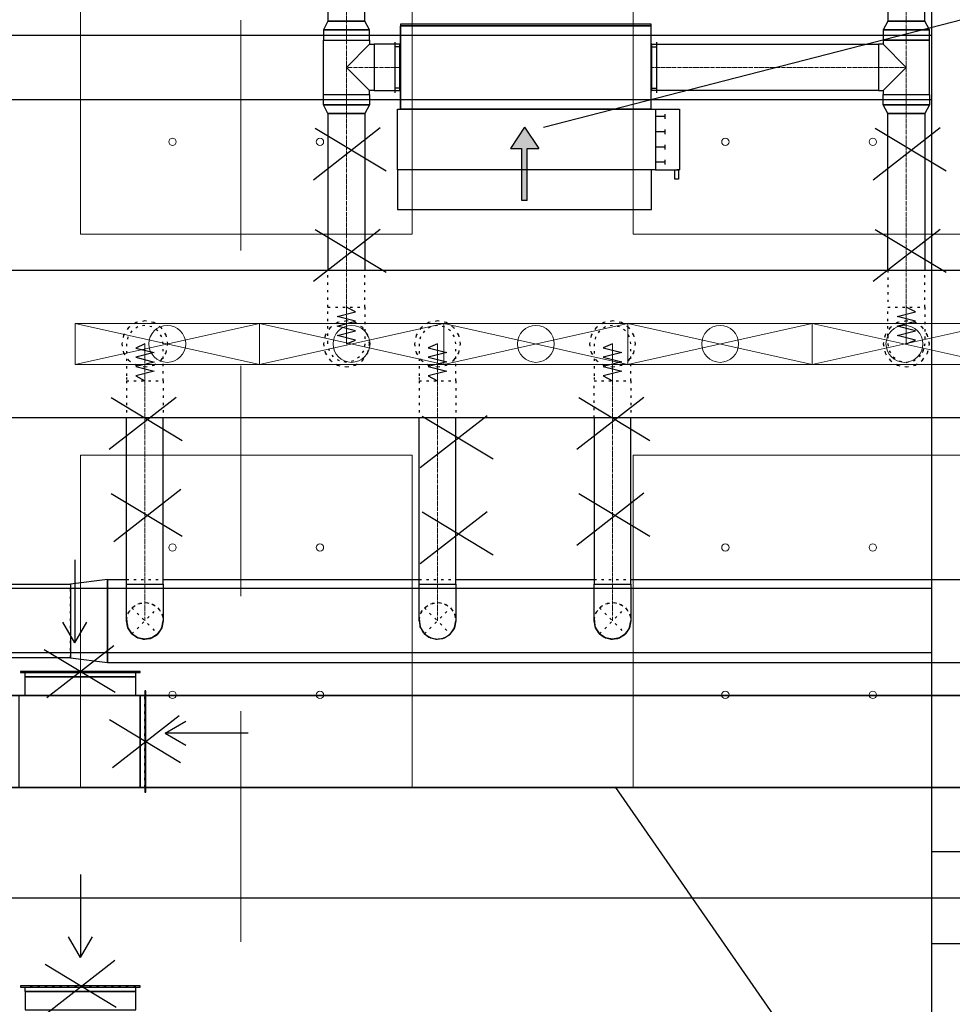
# Model space of a CAD drawing. Header units: centimetres. Extents: x -228435 to 46820, y -89367 to 152985.
# Tile 124 of 256: x -52269 to -47208, y 28422 to 33763. Entities that reach past the tile are written whole.
import ezdxf

# ---------------------------------------------------------------- set-up
doc = ezdxf.new("R2010")
doc.units = ezdxf.units.CM
doc.header["$LTSCALE"] = 50
for name, pattern in [('Balustrady$0$DASHED', [0.75, 0.5, -0.25]), ('CADVENT_CENTERLINE', [9.9, 7.4, -1, 0.5, -1]), ('CADVENT_HIDDEN', [0.8, 0.25, -0.55]), ('Kondygnacja  -0_5$0$HIDDEN', [9.525, 6.35, -3.175]), ('Kondygnacja  -0_5$0$HIDDEN2', [4.7625, 3.175, -1.5875]), ('Osie rzutów$0$DASHDOT2', [12.7, 6.35, -3.175, 0, -3.175])]:
    doc.linetypes.add(name, pattern=pattern)
doc.layers.get('0').update_dxf_attribs({"color": 8})
for name, color, linetype in [('01-103-Went PP_poziom-0_5$0$L_Nawiew', 250, 'Continuous'), ('bgde-nawiewDETAILS', 1, 'Continuous'), ('bgde-nawiewEXP', 250, 'Continuous'), ('bgde-nawiewHIDDEN', 250, 'Continuous'), ('bgde-wywiewEXP', 250, 'Continuous'), ('bgde-wywiewHIDDEN', 250, 'Continuous'), ('bgde-wywiewSOL', 5, 'Continuous'), ('bgde_AJ_strzałki', 7, 'Continuous'), ('IS_zmiany 2024', 3, 'Continuous'), ('Kondygnacja  -0_5$0$ARCH_KONSTR_POWYŻEJ RZUTU', 8, 'Kondygnacja  -0_5$0$HIDDEN'), ('Kondygnacja  -0_5$0$ARCH_KONSTR_POWYŻEJ RZUTU_IST', 8, 'Kondygnacja  -0_5$0$HIDDEN2'), ('Osie rzutów$0$ARCH_INFO_OSIE_IST', 8, 'Osie rzutów$0$DASHDOT2'), ('Osie rzutów$0$ARCH_INFO_OSIE_OPISY_IST', 8, 'Continuous')]:
    doc.layers.add(name, color=color, linetype=linetype)
for name, color, linetype, lineweight in [('bgde-nawiewCEN', 7, 'Continuous', 13), ('bgde_nawiewnik', 11, 'Continuous', 5), ('SU Lampy kwadratowe  -05$0$ARCH_SUFITY_PODWIESZANE', 8, 'Continuous', 9)]:
    doc.layers.add(name, color=color, linetype=linetype, lineweight=lineweight)

# ---------------------------------------------------------------- blocks, each defined once
blk = doc.blocks.new('Osie rzutów')
at = {"layer": 'Osie rzutów$0$ARCH_INFO_OSIE_IST', "ltscale": 10}
blk.add_line((4436.04, 7400), (15156.54, 7400), dxfattribs=at)
blk = doc.blocks.new('SU Lampy kwadratowe  -05$0$moduł sufitu')
at = {"layer": 'SU Lampy kwadratowe  -05$0$ARCH_SUFITY_PODWIESZANE'}
for points in [[(60, -60), (240, -60), (240, -240), (60, -240)], [(360, -60), (540, -60), (540, -240), (360, -240)], [(60, -360), (240, -360), (240, -540), (60, -540)], [(360, -360), (540, -360), (540, -540), (360, -540)]]:
    blk.add_lwpolyline(points, close=True, dxfattribs=at)
for centre in [(110, -110), (190, -110), (410, -110), (490, -110), (110, -190), (190, -190), (410, -190), (490, -190), (110, -410), (190, -410), (410, -410), (490, -410), (110, -490), (190, -490), (410, -490), (490, -490)]:
    blk.add_circle(centre, 2, dxfattribs=at)
blk = doc.blocks.new('SU Lampy kwadratowe  -05')
at = {"layer": 'SU Lampy kwadratowe  -05$0$ARCH_SUFITY_PODWIESZANE'}
blk.add_blockref('SU Lampy kwadratowe  -05$0$moduł sufitu', (6860, 8000), dxfattribs=at)
blk = doc.blocks.new('Kondygnacja  -0_5$0$konstrukcja istniejąca -0.5')
at = {"layer": 'Kondygnacja  -0_5$0$ARCH_KONSTR_POWYŻEJ RZUTU_IST', "ltscale": 10}
for points in [[(7382, 7425), (7382, 8575)], [(7538, 7375), (7382, 7375), (7382, 7425), (7538, 7425), (7538, 7375)], [(7382, 6225), (7382, 7375)]]:
    blk.add_lwpolyline(points, dxfattribs=at)
at = {"layer": 'Kondygnacja  -0_5$0$ARCH_KONSTR_POWYŻEJ RZUTU_IST', "ltscale": 10, "elevation": 0}
for points in [[(7382, 7832.89), (6338.46, 7832.89), (6338.46, 7867.89), (7382, 7867.89)], [(7382, 7532.89), (6338.46, 7532.89), (6338.46, 7567.89), (7382, 7567.89)]]:
    blk.add_lwpolyline(points, dxfattribs=at)
blk = doc.blocks.new('A$C066D7839')
at = {"layer": 'bgde_nawiewnik'}
for p, q in [((-50, -11.15), (-50, 11.15)), ((-50, 11.15), (50, 11.15)), ((-50, -11.15), (50, 11.15)), ((50, -11.15), (-50, 11.15)), ((50, 11.15), (50, -11.15)), ((50, -11.15), (-50, -11.15))]:
    blk.add_line(p, q, dxfattribs=at)
blk.add_circle((0, 0), 10, dxfattribs=at)
blk = doc.blocks.new('A$C5B3E7367')
at = {"layer": '01-103-Went PP_poziom-0_5$0$L_Nawiew'}
h = blk.add_hatch(color=256, dxfattribs=at)
h.paths.add_polyline_path([(215, 704), (215, 674), (331.7, 674), (331.7, 612.1), (445.9, 689), (331.7, 765.9), (331.7, 704)])
h.paths.add_polyline_path([(48.3, 704), (48.3, 674), (215, 674), (215, 704)])
for p, q in [((215, 1525), (165, 1525)), ((165, 1525), (165, 1505)), ((165, 1505), (215, 1505)), ((215, 1400), (215, 1530)), ((545, 1530), (215, 1530)), ((215, 1530), (215, 1515)), ((545, 1400), (545, 1530)), ((243.8, 1452), (268.8, 1452)), ((256.2, 1452), (256.2, 1400)), ((326.2, 1452), (351.2, 1452)), ((338.8, 1452), (338.8, 1400)), ((408.8, 1452), (433.8, 1452)), ((421.2, 1452), (421.2, 1400)), ((491.2, 1452), (516.2, 1452)), ((503.8, 1452), (503.8, 1400)), ((545, 1400), (215, 1400)), ((215, 1400), (215, 1378)), ((545, 0), (545, 1400)), ((0, 1378), (215, 1378)), ((0, 0), (0, 1378)), ((215, 1378), (215, 0)), ((445.9, 689), (331.7, 765.9)), ((331.7, 704), (331.7, 765.9)), ((48.3, 704), (331.7, 704)), ((48.3, 704), (48.3, 674)), ((48.3, 674), (331.7, 674)), ((445.9, 689), (331.7, 612.1)), ((331.7, 612.1), (331.7, 674)), ((215, 0), (0, 0)), ((215, 0), (545, 0))]:
    blk.add_line(p, q, dxfattribs=at)
blk = doc.blocks.new('A$C53CA46B8')
at = {"layer": 'bgde-wywiewSOL'}
for p, q in [((200.4, 481.1), (-249.6, 481.1)), ((-249.6, 481.1), (-249.6, -878.9)), ((112.9, 511.1), (-162.1, 511.1)), ((-137.1, 481.1), (-137.1, 511.1)), ((87.9, 481.1), (87.9, 511.1)), ((200.4, 481.1), (200.4, -878.9)), ((200.4, -878.9), (-249.6, -878.9)), ((-137.1, -878.9), (-137.1, -908.9)), ((87.9, -878.9), (87.9, -908.9)), ((112.9, -908.9), (-162.1, -908.9))]:
    blk.add_line(p, q, dxfattribs=at)
at = {"layer": '01-103-Went PP_poziom-0_5$0$L_Nawiew'}
blk.add_blockref('A$C5B3E7367', (-794.6, -893.9), dxfattribs=at)
blk = doc.blocks.new('strzałki2')
at = {"layer": 'bgde_AJ_strzałki'}
for p, q in [((0, 686.6), (-64.9, 574.6, 1393)), ((0, 236.6), (0, 686.6)), ((0, 686.6), (64.9, 574.6, 1393))]:
    blk.add_line(p, q, dxfattribs=at)

msp = doc.modelspace()

# ---------------------------------------------------------------- linework, layer by layer
at = {"linetype": 'Balustrady$0$DASHED', "lineweight": 20, "ltscale": 50}
msp.add_lwpolyline([(-53592.361, 52511.025), (-51070.214, 52511.025), (-51070.214, 5276.785), (-53592.361, 5276.785)], close=True, dxfattribs=at)
at = {"layer": 'bgde-nawiewCEN', "linetype": 'CADVENT_CENTERLINE', "ltscale": 0.06}
for p, q in [((-50496.365, 33755.331), (-50496.365, 37796.041)), ((-47458.102, 33755.331), (-47458.102, 37796.041)), ((-50496.365, 33652.331), (-50496.365, 33755.331)), ((-47458.102, 33652.331), (-47458.102, 33755.331)), ((-50496.365, 33652.331), (-50496.365, 33504.331)), ((-47458.102, 33652.331), (-47458.102, 33504.331)), ((-50496.365, 33504.331), (-50496.365, 33356.331)), ((-50346.365, 33504.331), (-50496.365, 33504.331)), ((-50346.365, 33504.331), (-50206.365, 33504.331)), ((-50202.365, 33504.331), (-50206.365, 33504.331)), ((-48842.365, 33504.331), (-48838.365, 33504.331)), ((-47608.102, 33504.331), (-48838.365, 33504.331)), ((-47608.102, 33504.331), (-47458.102, 33504.331)), ((-47458.102, 33504.331), (-47458.102, 33356.331)), ((-50496.365, 33356.331), (-50496.365, 33253.331)), ((-47458.102, 33356.331), (-47458.102, 33253.331)), ((-50496.365, 33253.331), (-50496.365, 32203.959)), ((-47458.102, 33253.331), (-47458.102, 32203.959)), ((-50496.365, 32203.959), (-50496.365, 32185.263)), ((-50496.365, 32185.263), (-50496.365, 32134.152)), ((-47458.102, 32203.959), (-47458.102, 32185.263)), ((-47458.102, 32185.263), (-47458.102, 32134.152)), ((-50496.365, 32134.152), (-50496.365, 32106.359)), ((-50496.365, 32106.359), (-50496.365, 32082.833)), ((-47458.102, 32134.152), (-47458.102, 32106.359)), ((-47458.102, 32106.359), (-47458.102, 32082.833)), ((-50496.365, 32082.833), (-50496.365, 32063.218)), ((-50496.365, 32063.218), (-50496.365, 32047.159)), ((-50496.365, 32047.159), (-50496.365, 32034.3)), ((-47458.102, 32082.833), (-47458.102, 32063.218)), ((-47458.102, 32063.218), (-47458.102, 32047.159)), ((-47458.102, 32047.159), (-47458.102, 32034.3)), ((-51590.031, 32003.485), (-51590.031, 32003.959)), ((-51590.031, 32002.359), (-51590.031, 32003.485)), ((-51590.031, 32000.166), (-51590.031, 32002.359)), ((-51590.031, 31996.552), (-51590.031, 32000.166)), ((-51590.031, 31991.159), (-51590.031, 31996.552)), ((-50496.365, 32034.3), (-50496.365, 32024.285)), ((-50496.365, 32024.285), (-50496.365, 32016.759)), ((-50496.365, 32016.759), (-50496.365, 32011.366)), ((-50496.365, 32011.366), (-50496.365, 32007.752)), ((-50496.365, 32007.752), (-50496.365, 32005.559)), ((-50496.365, 32005.559), (-50496.365, 32004.433)), ((-50496.365, 32004.433), (-50496.365, 32003.959)), ((-50002.307, 32003.485), (-50002.307, 32003.959)), ((-50002.307, 32002.359), (-50002.307, 32003.485)), ((-50002.307, 32000.166), (-50002.307, 32002.359)), ((-50002.307, 31996.552), (-50002.307, 32000.166)), ((-50002.307, 31991.159), (-50002.307, 31996.552)), ((-49052.307, 32003.509), (-49052.307, 32003.983)), ((-49052.307, 32002.383), (-49052.307, 32003.509)), ((-49052.307, 32000.191), (-49052.307, 32002.383)), ((-49052.307, 31996.576), (-49052.307, 32000.191)), ((-49052.307, 31991.183), (-49052.307, 31996.576)), ((-47458.102, 32034.3), (-47458.102, 32024.285)), ((-47458.102, 32024.285), (-47458.102, 32016.759)), ((-47458.102, 32016.759), (-47458.102, 32011.366)), ((-47458.102, 32011.366), (-47458.102, 32007.752)), ((-47458.102, 32007.752), (-47458.102, 32005.559)), ((-47458.102, 32005.559), (-47458.102, 32004.433)), ((-47458.102, 32004.433), (-47458.102, 32003.959)), ((-51590.031, 31983.633), (-51590.031, 31991.159)), ((-51590.031, 31973.618), (-51590.031, 31983.633)), ((-51590.031, 31960.759), (-51590.031, 31973.618)), ((-51590.031, 31944.7), (-51590.031, 31960.759)), ((-51590.031, 31925.085), (-51590.031, 31944.7)), ((-50002.307, 31983.633), (-50002.307, 31991.159)), ((-50002.307, 31973.618), (-50002.307, 31983.633)), ((-50002.307, 31960.759), (-50002.307, 31973.618)), ((-50002.307, 31944.7), (-50002.307, 31960.759)), ((-50002.307, 31925.085), (-50002.307, 31944.7)), ((-49052.307, 31983.657), (-49052.307, 31991.183)), ((-49052.307, 31973.642), (-49052.307, 31983.657)), ((-49052.307, 31960.783), (-49052.307, 31973.642)), ((-49052.307, 31944.724), (-49052.307, 31960.783)), ((-49052.307, 31925.109), (-49052.307, 31944.724)), ((-51590.031, 31901.559), (-51590.031, 31925.085)), ((-51590.031, 31873.766), (-51590.031, 31901.559)), ((-50002.307, 31901.559), (-50002.307, 31925.085)), ((-50002.307, 31873.766), (-50002.307, 31901.559)), ((-49052.307, 31901.583), (-49052.307, 31925.109)), ((-49052.307, 31873.791), (-49052.307, 31901.583)), ((-51590.031, 31822.655), (-51590.031, 31873.766)), ((-50002.307, 31822.655), (-50002.307, 31873.766)), ((-49052.307, 31822.679), (-49052.307, 31873.791)), ((-51590.031, 31803.959), (-51590.031, 31822.655)), ((-51590.031, 31803.959), (-51590.031, 30701.612)), ((-50002.307, 31803.959), (-50002.307, 31822.655)), ((-50002.307, 31803.959), (-50002.307, 30701.612)), ((-49052.307, 31803.983), (-49052.307, 31822.679)), ((-49052.307, 31803.983), (-49052.307, 30701.612)), ((-51590.031, 30701.612), (-51590.031, 30501.612)), ((-50002.307, 30701.612), (-50002.307, 30501.612)), ((-49052.307, 30701.612), (-49052.307, 30501.612))]:
    msp.add_line(p, q, dxfattribs=at)
at = {"layer": 'bgde-nawiewDETAILS', "linetype": 'CADVENT_HIDDEN'}
for p, q in [((-51660.742, 30430.901), (-51519.321, 30572.322)), ((-51660.742, 30572.322), (-51519.321, 30430.901)), ((-50073.017, 30430.901), (-49931.596, 30572.322)), ((-50073.017, 30572.322), (-49931.596, 30430.901)), ((-49123.017, 30430.901), (-48981.596, 30572.322)), ((-49123.017, 30572.322), (-48981.596, 30430.901))]:
    msp.add_line(p, q, dxfattribs=at)
at = {"layer": 'bgde-nawiewEXP', "linetype": 'Continuous'}
for points in [[(-50596.365, 37603.941), (-50596.365, 33755.331), (-50396.365, 33755.331), (-50396.365, 37603.941)], [(-47558.102, 37603.941), (-47558.102, 33755.331), (-47358.102, 33755.331), (-47358.102, 37603.941)], [(-50621.365, 33356.331), (-50621.365, 33652.331), (-50371.365, 33652.331), (-50371.365, 33629.331)], [(-50621.365, 33356.331), (-50371.365, 33356.331), (-50371.365, 33379.331), (-50496.365, 33504.331), (-50371.365, 33629.331), (-50346.365, 33629.331), (-50346.365, 33379.331), (-50371.365, 33379.331)], [(-50206.365, 33379.331), (-50206.365, 33629.331), (-50202.365, 33629.331)], [(-48842.365, 33379.331), (-48838.365, 33379.331), (-48838.365, 33629.331), (-48842.365, 33629.331)], [(-47583.102, 33379.331), (-47458.102, 33504.331), (-47583.102, 33629.331)], [(-50206.365, 33379.331), (-50202.365, 33379.331)], [(-50596.365, 33253.331), (-50596.365, 32403.941)], [(-50596.365, 33253.331), (-50396.365, 33253.331), (-50396.365, 32403.941)], [(-47558.102, 32403.941), (-47558.102, 33253.331), (-47358.102, 33253.331), (-47358.102, 32403.941)], [(-41538.801, 31603.941), (-59190.003, 31603.941), (-59190.003, 32403.941), (-41538.801, 32403.941)], [(-51690.031, 30701.612), (-51490.031, 30701.612), (-51490.031, 31603.941)], [(-51690.031, 30701.612), (-51690.031, 31603.941)], [(-50102.307, 30701.612), (-49902.307, 30701.612), (-49902.307, 31603.941)], [(-50102.307, 30701.612), (-50102.307, 31603.941)], [(-49152.307, 31603.941), (-49152.307, 30701.612), (-48952.307, 30701.612), (-48952.307, 31603.941)], [(-51792.988, 30726.612), (-51690.031, 30726.612)], [(-51490.031, 30726.612), (-50102.307, 30726.612)], [(-49902.307, 30726.612), (-49152.307, 30726.612)], [(-48952.307, 30726.612), (-46748.659, 30726.612)], [(-52724.8, 30301.612), (-52600.697, 30301.612), (-52600.697, 30701.612), (-51992.988, 30701.612), (-51992.988, 30701.612), (-51992.988, 30301.612), (-52600.697, 30301.612)], [(-50102.307, 30501.612), (-50102.307, 30701.612), (-49902.307, 30701.612), (-49902.307, 30501.612), (-49909.919, 30463.343), (-49913.658, 30457.746)], [(-51690.031, 30501.612), (-51685.059, 30476.615)], [(-51517.481, 30435.343), (-51501.469, 30455.172), (-51490.438, 30492.598), (-51491.119, 30498.986)], [(-51501.213, 30458.002), (-51497.643, 30463.343), (-51490.031, 30501.612)], [(-50102.307, 30501.612), (-50094.695, 30463.343), (-50096.008, 30469.945)], [(-50102.307, 30501.612), (-50097.429, 30477.091)], [(-49964.038, 30409.224), (-49931.596, 30430.901), (-49909.919, 30463.343), (-49902.307, 30501.612)], [(-49929.724, 30435.42), (-49913.937, 30454.806), (-49902.752, 30492.186), (-49903.437, 30498.883)], [(-49152.307, 30501.612), (-49147.484, 30477.366)], [(-48979.707, 30435.461), (-48964.05, 30454.592), (-48952.775, 30491.945), (-48953.462, 30498.823)], [(-48963.759, 30457.596), (-48959.919, 30463.343), (-48952.307, 30501.612)], [(-51688.191, 30497.17), (-51685.492, 30471.826), (-51666.828, 30437.562), (-51661.829, 30433.526)], [(-51683.673, 30469.644), (-51682.419, 30463.343), (-51660.742, 30430.901), (-51639.551, 30416.741)], [(-51558.064, 30407.97), (-51551.763, 30409.224), (-51519.321, 30430.901), (-51505.161, 30452.092)], [(-50100.435, 30497.093), (-50097.89, 30472.221), (-50079.367, 30437.88), (-50074.148, 30433.63)], [(-50094.695, 30463.343), (-50073.017, 30430.901), (-50052.229, 30417.011)], [(-50094.695, 30463.343), (-50073.017, 30430.901), (-50040.575, 30409.224), (-50046.172, 30412.963)], [(-49964.038, 30409.224), (-49931.596, 30430.901), (-49917.706, 30451.689)], [(-49150.418, 30497.051), (-49147.961, 30472.453), (-49129.521, 30438.067), (-49124.172, 30433.69)], [(-49146.043, 30470.122), (-49144.695, 30463.343), (-49123.017, 30430.901), (-49102.463, 30417.167)], [(-49020.817, 30407.875), (-49014.038, 30409.224), (-48981.596, 30430.901), (-48967.862, 30451.455)], [(-51656.3, 30429.061), (-51636.471, 30413.049), (-51599.045, 30402.019), (-51592.656, 30402.699)], [(-51633.641, 30412.793), (-51628.3, 30409.224), (-51590.031, 30401.612), (-51565.034, 30406.584)], [(-51585.589, 30403.451), (-51560.246, 30406.15), (-51525.982, 30424.815), (-51521.946, 30429.814)], [(-50068.498, 30429.029), (-50049.112, 30413.242), (-50011.732, 30402.057), (-50005.035, 30402.742)], [(-50040.575, 30409.224), (-50002.307, 30401.612), (-49977.786, 30406.489)], [(-50040.575, 30409.224), (-50002.307, 30401.612), (-49964.038, 30409.224), (-49970.64, 30407.91)], [(-49997.788, 30403.483), (-49972.916, 30406.028), (-49938.575, 30424.551), (-49934.325, 30429.771)], [(-49118.457, 30429.012), (-49099.326, 30413.355), (-49061.973, 30402.08), (-49055.095, 30402.767)], [(-49096.322, 30413.064), (-49090.575, 30409.224), (-49052.307, 30401.612), (-49028.061, 30406.434)], [(-49047.746, 30403.501), (-49023.148, 30405.957), (-48988.762, 30424.397), (-48984.385, 30429.746)], [(-51792.988, 30276.612), (-42620.939, 30276.612)]]:
    msp.add_lwpolyline(points, dxfattribs=at)
for points in [[(-50621.365, 33652.331), (-50371.365, 33652.331), (-50371.365, 33707.174), (-50396.365, 33755.331), (-50596.365, 33755.331), (-50621.365, 33707.174), (-50621.365, 33707.174), (-50611.85, 33707.174), (-50611.85, 33707.174), (-50621.365, 33707.174), (-50621.365, 33707.174)], [(-50611.85, 33707.174), (-50584.754, 33707.174), (-50584.754, 33707.174)], [(-50584.754, 33707.174), (-50544.201, 33707.174), (-50544.201, 33707.174)], [(-50544.201, 33707.174), (-50496.365, 33707.174), (-50496.365, 33707.174)], [(-50496.365, 33707.174), (-50448.53, 33707.174), (-50448.53, 33707.174)], [(-50448.53, 33707.174), (-50407.977, 33707.174), (-50407.977, 33707.174)], [(-50407.977, 33707.174), (-50380.88, 33707.174), (-50380.88, 33707.174)], [(-50380.88, 33707.174), (-50371.365, 33707.174), (-50371.365, 33707.174)], [(-50202.365, 33729.331), (-48842.365, 33729.331), (-48842.365, 33739.331), (-50202.365, 33739.331)], [(-50202.365, 33279.331), (-48842.365, 33279.331), (-48842.365, 33729.331), (-50202.365, 33729.331)], [(-47583.102, 33652.331), (-47333.102, 33652.331), (-47333.102, 33707.174), (-47358.102, 33755.331), (-47558.102, 33755.331), (-47583.102, 33707.174), (-47583.102, 33707.174), (-47573.587, 33707.174), (-47573.587, 33707.174), (-47583.102, 33707.174), (-47583.102, 33707.174)], [(-47573.587, 33707.174), (-47546.491, 33707.174), (-47546.491, 33707.174)], [(-47546.491, 33707.174), (-47505.938, 33707.174), (-47505.938, 33707.174)], [(-47505.938, 33707.174), (-47458.102, 33707.174), (-47458.102, 33707.174)], [(-47458.102, 33707.174), (-47410.267, 33707.174), (-47410.267, 33707.174)], [(-47410.267, 33707.174), (-47369.714, 33707.174), (-47369.714, 33707.174)], [(-47369.714, 33707.174), (-47342.617, 33707.174), (-47342.617, 33707.174)], [(-47342.617, 33707.174), (-47333.102, 33707.174), (-47333.102, 33707.174)], [(-47608.102, 33379.331), (-47583.102, 33379.331), (-47583.102, 33356.331), (-47333.102, 33356.331), (-47333.102, 33652.331), (-47583.102, 33652.331), (-47583.102, 33629.331), (-47608.102, 33629.331), (-47608.102, 33388.846)], [(-50346.365, 33379.331), (-50206.365, 33379.331), (-50206.365, 33629.331), (-50346.365, 33629.331), (-50346.365, 33388.846)], [(-48838.365, 33379.331), (-48838.365, 33629.331), (-47608.102, 33629.331), (-47608.102, 33379.331)], [(-50621.365, 33301.488), (-50621.365, 33356.331), (-50371.365, 33356.331), (-50371.365, 33301.488), (-50396.365, 33253.331), (-50596.365, 33253.331)], [(-47583.102, 33301.488), (-47583.102, 33356.331), (-47333.102, 33356.331), (-47333.102, 33301.488), (-47358.102, 33253.331), (-47558.102, 33253.331)], [(-50621.365, 33301.488), (-50611.85, 33301.488), (-50611.85, 33301.488)], [(-50611.85, 33301.488), (-50584.754, 33301.488), (-50584.754, 33301.488)], [(-50584.754, 33301.488), (-50544.201, 33301.488), (-50544.201, 33301.488)], [(-50544.201, 33301.488), (-50496.365, 33301.488), (-50496.365, 33301.488)], [(-50496.365, 33301.488), (-50448.53, 33301.488), (-50448.53, 33301.488)], [(-50448.53, 33301.488), (-50407.977, 33301.488), (-50407.977, 33301.488)], [(-50407.977, 33301.488), (-50380.88, 33301.488), (-50380.88, 33301.488)], [(-50380.88, 33301.488), (-50371.365, 33301.488), (-50371.365, 33301.488)], [(-47583.102, 33301.488), (-47573.587, 33301.488), (-47573.587, 33301.488)], [(-47573.587, 33301.488), (-47546.491, 33301.488), (-47546.491, 33301.488)], [(-47546.491, 33301.488), (-47505.938, 33301.488), (-47505.938, 33301.488)], [(-47505.938, 33301.488), (-47458.102, 33301.488), (-47458.102, 33301.488)], [(-47458.102, 33301.488), (-47410.267, 33301.488), (-47410.267, 33301.488)], [(-47410.267, 33301.488), (-47369.714, 33301.488), (-47369.714, 33301.488)], [(-47369.714, 33301.488), (-47342.617, 33301.488), (-47342.617, 33301.488)], [(-47342.617, 33301.488), (-47333.102, 33301.488), (-47333.102, 33301.488)], [(-51992.988, 30301.612), (-51792.988, 30276.612), (-51792.988, 30726.612), (-51992.988, 30701.612)], [(-51792.988, 30726.612), (-51792.988, 30276.612)], [(-51690.031, 30501.612), (-51690.031, 30701.612), (-51490.031, 30701.612), (-51490.031, 30501.612), (-51497.643, 30463.343), (-51519.321, 30430.901), (-51551.763, 30409.224), (-51590.031, 30401.612), (-51628.3, 30409.224), (-51660.742, 30430.901), (-51682.419, 30463.343)], [(-49152.307, 30501.612), (-49152.307, 30701.612), (-48952.307, 30701.612), (-48952.307, 30501.612), (-48959.919, 30463.343), (-48981.596, 30430.901), (-49014.038, 30409.224), (-49052.307, 30401.612), (-49090.575, 30409.224), (-49123.017, 30430.901), (-49144.695, 30463.343)], [(-51992.988, 30301.612), (-51992.988, 30301.612)]]:
    msp.add_lwpolyline(points, close=True, dxfattribs=at)
at = {"layer": 'bgde-nawiewHIDDEN', "linetype": 'CADVENT_HIDDEN'}
for points in [[(-50202.365, 33379.331), (-50202.365, 33629.331)], [(-48842.365, 33379.331), (-48842.365, 33629.331)], [(-50596.365, 32203.959), (-50396.365, 32203.959), (-50396.365, 32403.941)], [(-50596.365, 32203.959), (-50596.365, 32403.941)], [(-47558.102, 32403.941), (-47558.102, 32203.959), (-47358.102, 32203.959), (-47358.102, 32403.941)], [(-47558.102, 32047.159), (-47558.102, 32203.959), (-47358.102, 32203.959), (-47358.102, 32003.959), (-47365.714, 31965.691)], [(-47558.102, 32047.159), (-47558.102, 32003.959), (-47550.49, 31965.691), (-47528.813, 31933.248), (-47496.371, 31911.571), (-47458.102, 31903.959), (-47419.834, 31911.571), (-47387.392, 31933.248), (-47365.714, 31965.691), (-47387.392, 31933.248)], [(-47365.714, 31965.691), (-47358.102, 32003.959)], [(-51690.031, 31803.959), (-51690.031, 31603.941)], [(-51690.031, 31803.959), (-51490.031, 31803.959), (-51490.031, 31603.941)], [(-50102.307, 31803.959), (-50102.307, 31603.941)], [(-50102.307, 31803.959), (-49902.307, 31803.959), (-49902.307, 31603.941)], [(-49152.307, 31603.941), (-49152.307, 31803.983), (-48952.307, 31803.983), (-48952.307, 31603.941)], [(-51690.031, 30726.612), (-51490.031, 30726.612)], [(-50102.307, 30726.612), (-49902.307, 30726.612)], [(-49152.307, 30726.612), (-48952.307, 30726.612)], [(-51992.988, 30301.612), (-51992.988, 30701.612)], [(-51690.031, 30501.612), (-51682.419, 30539.88), (-51660.742, 30572.322), (-51628.3, 30593.999), (-51590.031, 30601.612), (-51551.763, 30593.999), (-51519.321, 30572.322), (-51497.643, 30539.88), (-51490.031, 30501.612)], [(-51689.624, 30510.625), (-51678.594, 30548.051), (-51654.081, 30578.408), (-51619.817, 30597.073), (-51581.018, 30601.205), (-51543.592, 30590.174), (-51513.235, 30565.661), (-51494.57, 30531.397), (-51491.119, 30498.986)], [(-50102.307, 30501.612), (-50094.695, 30539.88), (-50073.017, 30572.322), (-50040.575, 30593.999), (-50002.307, 30601.612), (-49964.038, 30593.999), (-49931.596, 30572.322), (-49909.919, 30539.88), (-49902.307, 30501.612)], [(-50101.861, 30511.037), (-50090.676, 30548.417), (-50066.038, 30578.672), (-50031.697, 30597.195), (-49992.882, 30601.166), (-49955.501, 30589.981), (-49925.246, 30565.343), (-49906.723, 30531.002), (-49903.437, 30498.883)], [(-49152.307, 30501.612), (-49144.695, 30539.88), (-49123.017, 30572.322), (-49090.575, 30593.999), (-49052.307, 30601.612), (-49014.038, 30593.999), (-48981.596, 30572.322), (-48959.919, 30539.88), (-48952.307, 30501.612)], [(-49151.838, 30511.278), (-49140.563, 30548.631), (-49115.851, 30578.826), (-49081.465, 30597.266), (-49042.64, 30601.143), (-49005.287, 30589.868), (-48975.092, 30565.156), (-48956.652, 30530.77), (-48953.462, 30498.823)], [(-51689.624, 30510.625), (-51688.191, 30497.17)], [(-50101.861, 30511.037), (-50100.435, 30497.093)], [(-49151.838, 30511.278), (-49150.418, 30497.051)], [(-51685.059, 30476.615), (-51683.673, 30469.644)], [(-51505.161, 30452.092), (-51501.213, 30458.002)], [(-50097.429, 30477.091), (-50096.008, 30469.945)], [(-49917.706, 30451.689), (-49913.658, 30457.746)], [(-49147.484, 30477.366), (-49146.043, 30470.122)], [(-48967.862, 30451.455), (-48963.759, 30457.596)], [(-51661.829, 30433.526), (-51656.3, 30429.061)], [(-51639.551, 30416.741), (-51633.641, 30412.793)], [(-51592.656, 30402.699), (-51585.589, 30403.451)], [(-51565.034, 30406.584), (-51558.064, 30407.97)], [(-51521.946, 30429.814), (-51517.481, 30435.343)], [(-50074.148, 30433.63), (-50068.498, 30429.029)], [(-50052.229, 30417.011), (-50046.172, 30412.963)], [(-50005.035, 30402.742), (-49997.788, 30403.483)], [(-49977.786, 30406.489), (-49970.64, 30407.91)], [(-49934.325, 30429.771), (-49929.724, 30435.42)], [(-49124.172, 30433.69), (-49118.457, 30429.012)], [(-49102.463, 30417.167), (-49096.322, 30413.064)], [(-49055.095, 30402.767), (-49047.746, 30403.501)], [(-49028.061, 30406.434), (-49020.817, 30407.875)], [(-48984.385, 30429.746), (-48979.707, 30435.461)]]:
    msp.add_lwpolyline(points, dxfattribs=at)
for points in [[(-50596.365, 32007.752), (-50596.365, 32203.959), (-50396.365, 32203.959), (-50396.365, 32003.959), (-50403.977, 31965.691), (-50425.655, 31933.248), (-50458.097, 31911.571), (-50496.365, 31903.959), (-50534.634, 31911.571), (-50567.076, 31933.248), (-50588.753, 31965.691), (-50596.365, 32003.959), (-50596.365, 32005.559)], [(-51715.031, 32003.959), (-51705.516, 31956.123), (-51678.42, 31915.571), (-51637.867, 31888.474), (-51590.031, 31878.959), (-51542.196, 31888.474), (-51501.643, 31915.571), (-51474.546, 31956.123), (-51465.031, 32003.959), (-51474.546, 32051.794), (-51501.643, 32092.347), (-51542.196, 32119.444), (-51590.031, 32128.959), (-51637.867, 32119.444), (-51678.42, 32092.347), (-51705.516, 32051.794)], [(-51715.031, 32003.959), (-51705.516, 31956.123), (-51678.42, 31915.571), (-51637.867, 31888.474), (-51590.031, 31878.959), (-51542.196, 31888.474), (-51501.643, 31915.571), (-51474.546, 31956.123), (-51465.031, 32003.959), (-51474.546, 32051.794), (-51501.643, 32092.347), (-51542.196, 32119.444), (-51590.031, 32128.959), (-51637.867, 32119.444), (-51678.42, 32092.347), (-51705.516, 32051.794)], [(-51690.031, 31803.959), (-51490.031, 31803.959), (-51490.031, 32003.959), (-51497.643, 32042.227), (-51519.321, 32074.67), (-51551.763, 32096.347), (-51590.031, 32103.959), (-51628.3, 32096.347), (-51660.742, 32074.67), (-51682.419, 32042.227), (-51690.031, 32003.959), (-51690.031, 31822.655)], [(-50621.365, 32003.959), (-50611.85, 31956.123), (-50584.754, 31915.571), (-50544.201, 31888.474), (-50496.365, 31878.959), (-50448.53, 31888.474), (-50407.977, 31915.571), (-50380.88, 31956.123), (-50371.365, 32003.959), (-50380.88, 32051.794), (-50407.977, 32092.347), (-50448.53, 32119.444), (-50496.365, 32128.959), (-50544.201, 32119.444), (-50584.754, 32092.347), (-50611.85, 32051.794)], [(-50621.365, 32003.959), (-50611.85, 31956.123), (-50584.754, 31915.571), (-50544.201, 31888.474), (-50496.365, 31878.959), (-50448.53, 31888.474), (-50407.977, 31915.571), (-50380.88, 31956.123), (-50371.365, 32003.959), (-50380.88, 32051.794), (-50407.977, 32092.347), (-50448.53, 32119.444), (-50496.365, 32128.959), (-50544.201, 32119.444), (-50584.754, 32092.347), (-50611.85, 32051.794)], [(-50127.307, 32003.959), (-50117.792, 31956.123), (-50090.695, 31915.571), (-50050.142, 31888.474), (-50002.307, 31878.959), (-49954.471, 31888.474), (-49913.918, 31915.571), (-49886.822, 31956.123), (-49877.307, 32003.959), (-49886.822, 32051.794), (-49913.918, 32092.347), (-49954.471, 32119.444), (-50002.307, 32128.959), (-50050.142, 32119.444), (-50090.695, 32092.347), (-50117.792, 32051.794)], [(-50127.307, 32003.959), (-50117.792, 31956.123), (-50090.695, 31915.571), (-50050.142, 31888.474), (-50002.307, 31878.959), (-49954.471, 31888.474), (-49913.918, 31915.571), (-49886.822, 31956.123), (-49877.307, 32003.959), (-49886.822, 32051.794), (-49913.918, 32092.347), (-49954.471, 32119.444), (-50002.307, 32128.959), (-50050.142, 32119.444), (-50090.695, 32092.347), (-50117.792, 32051.794)], [(-50102.307, 31803.959), (-49902.307, 31803.959), (-49902.307, 32003.959), (-49909.919, 32042.227), (-49931.596, 32074.67), (-49964.038, 32096.347), (-50002.307, 32103.959), (-50040.575, 32096.347), (-50073.017, 32074.67), (-50094.695, 32042.227), (-50102.307, 32003.959), (-50102.307, 31822.655)], [(-49177.307, 32003.983), (-49167.792, 31956.148), (-49140.695, 31915.595), (-49100.142, 31888.498), (-49052.307, 31878.983), (-49004.471, 31888.498), (-48963.918, 31915.595), (-48936.822, 31956.148), (-48927.307, 32003.983), (-48936.822, 32051.819), (-48963.918, 32092.371), (-49004.471, 32119.468), (-49052.307, 32128.983), (-49100.142, 32119.468), (-49140.695, 32092.371), (-49167.792, 32051.819)], [(-49177.307, 32003.983), (-49167.792, 31956.148), (-49140.695, 31915.595), (-49100.142, 31888.498), (-49052.307, 31878.983), (-49004.471, 31888.498), (-48963.918, 31915.595), (-48936.822, 31956.148), (-48927.307, 32003.983), (-48936.822, 32051.819), (-48963.918, 32092.371), (-49004.471, 32119.468), (-49052.307, 32128.983), (-49100.142, 32119.468), (-49140.695, 32092.371), (-49167.792, 32051.819)], [(-49152.307, 31803.983), (-48952.307, 31803.983), (-48952.307, 32003.983), (-48959.919, 32042.251), (-48981.596, 32074.694), (-49014.038, 32096.371), (-49052.307, 32103.983), (-49090.575, 32096.371), (-49123.017, 32074.694), (-49144.695, 32042.251), (-49152.307, 32003.983), (-49152.307, 31822.679)], [(-47583.102, 32003.959), (-47573.587, 31956.123), (-47546.491, 31915.571), (-47505.938, 31888.474), (-47458.102, 31878.959), (-47410.267, 31888.474), (-47369.714, 31915.571), (-47342.617, 31956.123), (-47333.102, 32003.959), (-47342.617, 32051.794), (-47369.714, 32092.347), (-47410.267, 32119.444), (-47458.102, 32128.959), (-47505.938, 32119.444), (-47546.491, 32092.347), (-47573.587, 32051.794)], [(-47583.102, 32003.959), (-47573.587, 31956.123), (-47546.491, 31915.571), (-47505.938, 31888.474), (-47458.102, 31878.959), (-47410.267, 31888.474), (-47369.714, 31915.571), (-47342.617, 31956.123), (-47333.102, 32003.959), (-47342.617, 32051.794), (-47369.714, 32092.347), (-47410.267, 32119.444), (-47458.102, 32128.959), (-47505.938, 32119.444), (-47546.491, 32092.347), (-47573.587, 32051.794)], [(-51992.988, 30701.612), (-51992.988, 30701.612)], [(-51992.988, 30301.612), (-51992.988, 30301.612)]]:
    msp.add_lwpolyline(points, close=True, dxfattribs=at)
at = {"layer": 'bgde-nawiewHIDDEN'}
for points in [[(-50496.365, 32003.959), (-50446.365, 32025.257), (-50546.365, 32050.618), (-50446.365, 32075.839), (-50546.365, 32101.124), (-50446.365, 32126.659), (-50546.365, 32152.018), (-50446.365, 32177.477), (-50496.365, 32203.959)], [(-47458.102, 32003.959), (-47408.102, 32025.257), (-47508.102, 32050.618), (-47408.102, 32075.839), (-47508.102, 32101.124), (-47408.102, 32126.659), (-47508.102, 32152.018), (-47408.102, 32177.477), (-47458.102, 32203.959)], [(-51590.031, 32003.959), (-51640.031, 31981.885), (-51540.031, 31956.779), (-51640.031, 31931.546), (-51540.031, 31905.868), (-51640.031, 31880.722), (-51540.031, 31855.642), (-51640.031, 31830.347), (-51590.031, 31803.959)], [(-50002.307, 32003.959), (-50052.307, 31982.661), (-49952.307, 31957.299), (-50052.307, 31932.079), (-49952.307, 31906.794), (-50052.307, 31881.259), (-49952.307, 31855.9), (-50052.307, 31830.441), (-50002.307, 31803.959)], [(-49052.307, 32003.983), (-49102.307, 31982.685), (-49002.307, 31957.324), (-49102.307, 31932.103), (-49002.307, 31906.818), (-49102.307, 31881.283), (-49002.307, 31855.924), (-49102.307, 31830.466), (-49052.307, 31803.983)]]:
    msp.add_lwpolyline(points, dxfattribs=at)
at = {"layer": 'bgde-wywiewEXP', "linetype": 'Continuous'}
for points in [[(-52265.003, 30221.595), (-51615.003, 30221.595), (-51615.003, 30227.595), (-52265.003, 30227.595)], [(-52273.836, 29597.595), (-51615.003, 29597.595), (-51615.003, 30097.595), (-52273.836, 30097.595)], [(-51615.003, 30097.595), (-51615.003, 29597.595)], [(-51591.003, 29572.595), (-51585.003, 29572.595), (-51585.003, 30122.595), (-51591.003, 30122.595)], [(-52265.003, 28515.198), (-51615.003, 28515.198), (-51615.003, 28521.198), (-52265.003, 28521.198)], [(-52240.003, 28391.198), (-51640.003, 28391.198), (-51640.003, 28491.198), (-52240.003, 28491.198)]]:
    msp.add_lwpolyline(points, close=True, dxfattribs=at)
for points in [[(-52240.003, 30097.595), (-51640.003, 30097.595), (-51640.003, 30197.595), (-52240.003, 30197.595), (-52240.003, 30221.595)], [(-52240.003, 30097.595), (-52240.003, 30197.595), (-51640.003, 30197.595), (-51640.003, 30221.595)], [(-51615.003, 30097.595), (-51591.003, 30097.595)], [(-51615.003, 29597.595), (-51591.003, 29597.595)], [(-52240.003, 28491.198), (-51640.003, 28491.198), (-51640.003, 28515.198)], [(-52240.003, 28491.198), (-52240.003, 28515.198)]]:
    msp.add_lwpolyline(points, dxfattribs=at)
at = {"layer": 'bgde-wywiewHIDDEN', "linetype": 'CADVENT_HIDDEN'}
for points in [[(-52265.003, 30221.595), (-51640.003, 30221.595), (-52240.003, 30221.595), (-51615.003, 30221.595), (-51615.003, 30227.595), (-52265.003, 30227.595)], [(-52265.003, 30221.595), (-52265.003, 30221.595)], [(-52240.003, 30197.595), (-52240.003, 30197.595)], [(-51591.003, 30122.595), (-51591.003, 30122.595)], [(-51615.003, 29597.595), (-51615.003, 29597.595)], [(-52265.003, 28515.198), (-51640.003, 28515.198), (-52240.003, 28515.198), (-51615.003, 28515.198), (-51615.003, 28521.198), (-52265.003, 28521.198)], [(-52265.003, 28515.198), (-52265.003, 28515.198)], [(-52240.003, 28491.198), (-52240.003, 28491.198)]]:
    msp.add_lwpolyline(points, close=True, dxfattribs=at)
for points in [[(-52240.003, 30197.595), (-51640.003, 30197.595), (-51640.003, 30221.595)], [(-52240.003, 30197.595), (-52240.003, 30221.595)], [(-51615.003, 29597.595), (-51615.003, 30097.595), (-51591.003, 30097.595), (-51591.003, 29597.595), (-51591.003, 30097.595), (-51591.003, 29572.595), (-51585.003, 29572.595), (-51585.003, 30122.595), (-51591.003, 30122.595), (-51591.003, 30097.595)], [(-51615.003, 29597.595), (-51591.003, 29597.595)], [(-52240.003, 28491.198), (-51640.003, 28491.198), (-51640.003, 28515.198)], [(-52240.003, 28491.198), (-52240.003, 28515.198)]]:
    msp.add_lwpolyline(points, dxfattribs=at)
at = {"layer": 'IS_zmiany 2024', "color": 2}
for p, q in [((-49426.621, 33179.152, 3110), (-37210.665, 36329.138, 245)), ((-49035.675, 29597.595), (-45281.625, 24193.569))]:
    msp.add_line(p, q, dxfattribs=at)
at = {"layer": 'IS_zmiany 2024', "color": 1}
for p, q in [((-50675.526, 32894.822, 245), (-50312.496, 33177.328, 245)), ((-50665.526, 33174.822, 245), (-50280.131, 32942.506, 245)), ((-47637.263, 32894.822, 245), (-47274.233, 33177.328, 245)), ((-47627.263, 33174.822, 245), (-47241.868, 32942.506, 245)), ((-50675.526, 32344.834, 245), (-50312.496, 32627.34, 245)), ((-50665.526, 32624.834, 245), (-50280.131, 32392.519, 245)), ((-47637.263, 32344.834, 245), (-47274.233, 32627.34, 245)), ((-47627.263, 32624.834, 245), (-47241.868, 32392.519, 245)), ((-51783.648, 31432.897), (-51420.618, 31715.402)), ((-51773.648, 31712.897), (-51388.253, 31480.581)), ((-49245.923, 31432.909), (-48882.893, 31715.414)), ((-49235.923, 31712.909), (-48850.528, 31480.593)), ((-50095.923, 31332.888), (-49732.893, 31615.393)), ((-50085.923, 31612.888), (-49700.528, 31380.572)), ((-51773.648, 31193.048), (-51388.253, 30960.733)), ((-51758.044, 30932.973), (-51395.014, 31215.478)), ((-49245.923, 30913.06), (-48882.893, 31195.566)), ((-49235.923, 31193.06), (-48850.528, 30960.745)), ((-50095.923, 30813.039), (-49732.893, 31095.545)), ((-50085.923, 31093.039), (-49700.528, 30860.724)), ((-52137.119, 30346.418), (-51751.723, 30114.102)), ((-52121.515, 30086.342), (-51758.485, 30368.848)), ((-51782.121, 29966.418), (-51396.726, 29734.102)), ((-51766.518, 29706.342), (-51403.488, 29988.848)), ((-52131.121, 28638.69), (-51745.726, 28406.374)), ((-52115.518, 28378.615), (-51752.488, 28661.12))]:
    msp.add_line(p, q, dxfattribs=at)
at = {"layer": 'IS_zmiany 2024', "color": 5, "lineweight": 35}
for p, q in [((-52510, 30097.595), (-45561.351, 30097.595)), ((-45561.351, 29597.595), (-52510, 29597.595))]:
    msp.add_line(p, q, dxfattribs=at)

# ---------------------------------------------------------------- block references
at = {"layer": '01-103-Went PP_poziom-0_5$0$L_Nawiew', "xscale": -1, "rotation": 270}
msp.add_blockref('A$C53CA46B8', (-49324.978, 33527.901, 3110), dxfattribs=at)
at = {"layer": '01-103-Went PP_poziom-0_5$0$L_Nawiew', "xscale": 10, "yscale": 10, "zscale": 10}
for p in [(-51468.405, 32003.959, 1362.041), (-50468.405, 32003.959, 1362.041), (-49468.405, 32003.959, 1362.041), (-48468.405, 32003.959, 1362.041), (-47468.405, 32003.959, 1362.041)]:
    msp.add_blockref('A$C066D7839', p, dxfattribs=at)
at = {"layer": 'bgde_AJ_strzałki', "rotation": 180}
for p in [(-51970.279, 31069.248, 340), (-51940, 29362.851, 340)]:
    msp.add_blockref('strzałki2', p, dxfattribs=at)
at = {"layer": 'bgde_AJ_strzałki', "xscale": -1, "rotation": 90}
msp.add_blockref('strzałki2', (-50793.835, 29892.162, -356.5), dxfattribs=at)
at = {"layer": 'Kondygnacja  -0_5$0$ARCH_KONSTR_POWYŻEJ RZUTU', "xscale": 10, "yscale": 10, "zscale": 10}
msp.add_blockref('Kondygnacja  -0_5$0$konstrukcja istniejąca -0.5', (-121140, -45000), dxfattribs=at)
at = {"layer": 'Osie rzutów$0$ARCH_INFO_OSIE_OPISY_IST', "xscale": 10, "yscale": 10, "zscale": 10}
msp.add_blockref('Osie rzutów', (-121140, -45000), dxfattribs=at)
at = {"layer": 'SU Lampy kwadratowe  -05$0$ARCH_SUFITY_PODWIESZANE', "xscale": 10, "yscale": 10, "zscale": 10}
msp.add_blockref('SU Lampy kwadratowe  -05', (-121140, -45000), dxfattribs=at)

doc.saveas('drawing.dxf')
